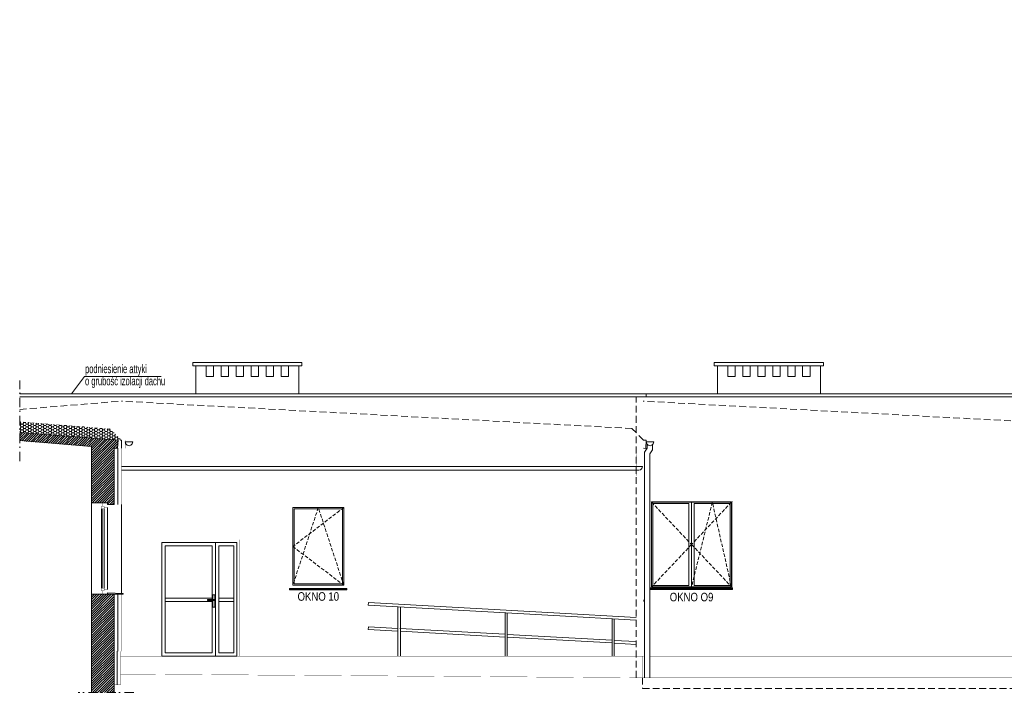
# Model space of a CAD drawing. Header units: millimetres. Extents: x 18880 to 99371, y -5529 to 27899.
# Tile 9 of 158: x 19043 to 20881, y 2279 to 3558. Entities that reach past the tile are written whole.
import ezdxf

# ---------------------------------------------------------------- set-up
doc = ezdxf.new("R2010")
doc.units = ezdxf.units.MM
doc.set_wipeout_variables(frame=1)
doc.linetypes.add('DASHED', pattern=[19.05, 12.7, -6.35])
doc.linetypes.add('Kropki i Kreski', pattern=[335.138881, 176.388884, -88.194442, 0, -70.555556])
for name, color, linetype, lineweight in [('AA_HATCH', 252, 'Continuous', 0), ('AA_IZOLACJA', 251, 'Continuous', 0), ('AA_OPIS', 2, 'Continuous', 0), ('AA_WIDOK', 254, 'Continuous', 0), ('AP wymiary', 40, 'Continuous', 0), ('K_SCIANY', 90, 'Continuous', 20)]:
    doc.layers.add(name, color=color, linetype=linetype, lineweight=lineweight)
doc.styles.add('1', font='ARIALN.TTF')
doc.styles.add('ARIAL', font='arial.ttf')
doc.styles.add('DIM07', font='romans.shx', dxfattribs={"width": 0.7})
doc.linetypes.add('STYROPIAN', pattern='A,0.000141,[1,styropian.shx,S=1,R=0,X=0,Y=0],-14.102004', length=14.102145)
doc.dimstyles.new('1_50', dxfattribs={"dimscale": 10, "dimtxt": 1.9, "dimasz": 0.005, "dimexe": 0, "dimexo": 0, "dimgap": 0.45, "dimtad": 1, "dimdec": 4, "dimrnd": 0.5, "dimdsep": 46, "dimtxsty": '1', "dimblk1": 'DIM01', "dimblk2": 'DIM01', "dimsah": 1, "dimcen": 2, "dimdle": 25, "dimse1": 1, "dimse2": 1, "dimclrd": 1, "dimclrt": 2, "dimadec": 0, "dimazin": 0, "dimtfac": 0.66665, "dimtdec": 4, "dimtix": 1, "dimtmove": 0, "dimatfit": 3, "dimldrblk": 'DIM01', "dimfxl": 0, "dimtolj": 1, "dimtzin": 0, "dimarcsym": 0})

# ---------------------------------------------------------------- blocks, each defined once
blk = doc.blocks.new('egbveg')
at = {"layer": 'AA_OPIS', "linetype": 'DASHED', "ltscale": 0.5}
for points in [[(-151, -2), (-76.5, -81), (-151, -160)], [(-2, -2), (-76.5, -81), (-2, -160), (-37.7, -2), (-76.5, -160)]]:
    blk.add_lwpolyline(points, dxfattribs=at)
at = {"layer": 'AA_WIDOK', "color": 255, "const_width": 0.3}
for points in [[(-153, -162), (-153, 0)], [(-153, 0), (0, 0)], [(0, 0), (0, -162)]]:
    blk.add_lwpolyline(points, dxfattribs=at)
at = {"layer": 'AA_WIDOK'}
for points in [[(-151, -160), (-151, -2)], [(-151, -2), (-2, -2)], [(-148.5, -157.5), (-148.5, -4.5)], [(-148.5, -4.5), (-81.5, -4.5)], [(-81.5, -4.5), (-81.5, -157.5)], [(-76.5, -2), (-76.5, -4.5)], [(-76.5, -4.5), (-76.5, -157.5)], [(-71.5, -157.5), (-71.5, -4.5)], [(-71.5, -4.5), (-4.5, -4.5)], [(-4.5, -4.5), (-4.5, -157.5)], [(-2, -2), (-2, -160)], [(-2, -160), (-151, -160)], [(-81.5, -157.5), (-148.5, -157.5)], [(-76.5, -157.5), (-76.5, -160)], [(-4.5, -157.5), (-71.5, -157.5)]]:
    blk.add_lwpolyline(points, dxfattribs=at)
at = {"layer": 'AA_WIDOK', "color": 4}
for points in [[(-153, -162), (-153, -162.8)], [(0, -162), (-153, -162)], [(-153, -162.8), (0, -162.8)], [(-153, -164.5), (-153, -162.8)], [(-153, -164.5), (0, -164.5)], [(-153, -165), (-153, -164.5)], [(-153, -165), (0, -165)], [(0, -162.8), (0, -162)], [(0, -164.5), (0, -162.8)], [(0, -165), (0, -164.5)]]:
    blk.add_lwpolyline(points, dxfattribs=at)
at = {"layer": 'AA_OPIS', "insert": (-76.5, -171.2), "char_height": 16, "width": 300, "attachment_point": 2, "style": 'ARIAL'}
blk.add_mtext('{\\W0.8;OKNO O9}', dxfattribs=at)
blk = doc.blocks.new('ukyk')
at = {"layer": 'AA_OPIS', "linetype": 'DASHED', "ltscale": 0.5}
blk.add_lwpolyline([(-6, -6), (-101, -78.8), (-6, -151), (-53.5, -6), (-101, -151)], dxfattribs=at)
at = {"layer": 'AA_WIDOK', "color": 255, "const_width": 0.3}
for points in [[(-107, 0), (0, 0)], [(-107, -157.5), (-107, 0)], [(0, 0), (0, -157.5)]]:
    blk.add_lwpolyline(points, dxfattribs=at)
at = {"layer": 'AA_WIDOK'}
for points in [[(-101, -151), (-101, -6)], [(-101, -6), (-6, -6)], [(-98.5, -8.5), (-98.5, -148.5)], [(-8.5, -8.5), (-98.5, -8.5)], [(-8.5, -148.5), (-8.5, -8.5)], [(-6, -6), (-6, -151)], [(-6, -151), (-101, -151)], [(-98.5, -148.5), (-8.5, -148.5)]]:
    blk.add_lwpolyline(points, dxfattribs=at)
at = {"layer": 'AA_WIDOK', "color": 4}
for points in [[(-107, -157.5), (-107, -158.3)], [(0, -157.5), (-107, -157.5)], [(-107, -158.3), (0, -158.3)], [(-107, -160), (-107, -158.3)], [(-107, -160), (0, -160)], [(0, -158.3), (0, -157.5)], [(0, -160), (0, -158.3)]]:
    blk.add_lwpolyline(points, dxfattribs=at)
at = {"layer": 'AA_OPIS', "insert": (-53.5, -164.1), "char_height": 16, "width": 300, "attachment_point": 2, "style": 'ARIAL'}
blk.add_mtext('{\\W0.8;OKNO 10}', dxfattribs=at)
blk = doc.blocks.new('DIM01')
at = {"color": 2}
blk.add_line((-106, -106), (106, 106), dxfattribs=at)
blk.add_line((0, -150), (0, 150))
blk = doc.blocks.new('*D761')
at = {"layer": 'AP wymiary', "color": 1, "lineweight": -2, "transparency": 16777216}
blk.add_line((19159.8, 8134.4), (20430.7, 8134.4), dxfattribs=at)
at = {"layer": 'Defpoints', "color": 0, "transparency": 16777216}
for p in [(20430.7, 8257.9), (20430.7, 8134.4), (19159.7, 0)]:
    blk.add_point(p, dxfattribs=at)
at = {"layer": 'AP wymiary', "color": 1, "lineweight": -2, "transparency": 16777216, "xscale": 0.05, "yscale": 0.05, "zscale": 0.05, "rotation": 180}
blk.add_blockref('DIM01', (19159.7, 8134.4), dxfattribs=at)
at = {"layer": 'AP wymiary', "color": 1, "lineweight": -2, "transparency": 16777216, "xscale": 0.05, "yscale": 0.05, "zscale": 0.05}
blk.add_blockref('DIM01', (20430.7, 8134.4), dxfattribs=at)
at = {"layer": 'AP wymiary', "color": 2, "transparency": 16777216, "insert": (19795.2, 8148.4), "char_height": 19, "attachment_point": 5, "style": '1'}
blk.add_mtext('\\A1;1271', dxfattribs=at)

msp = doc.modelspace()

# ---------------------------------------------------------------- hatches: boundary and pattern name
at = {"layer": 'AA_HATCH'}
h = msp.add_hatch(dxfattribs=at)
h.set_pattern_fill('HONEY', color=256)
h.set_pattern_definition([(0, (-9924.7698, -6010.2618), (4.7625, 2.74963064), [3.175, -6.35]), (120, (-9924.7698, -6010.2618), (-4.7625, 2.74963066), [3.175, -6.35]), (60, (-9924.7698, -6010.2618), (1e-08, 5.4992613), [-6.35, 3.175])])
h.paths.add_polyline_path([(19042.95629, 2806.4171), (19211.69382, 2793.13821), (19232.94051, 2771.89151), (19226.94051, 2771.89151), (19042.95629, 2786.37025)])
h = msp.add_hatch(dxfattribs=at)
h.set_pattern_fill('ANSI31', color=256)
h.set_pattern_definition([(45, (-9924.7698, -6031.241), (-2.24506403, 2.24506403), [])])
h.paths.add_polyline_path([(19176.94051, 2760.20447), (19042.95629, 2770.92321), (19042.95629, 2785.97113), (19226.94051, 2771.4924), (19225.74433, 2756.54017), (19218.94051, 2756.84447), (19218.94051, 2652.28121), (19206.94051, 2652.28121), (19206.94051, 2655.28121), (19176.94051, 2655.28121)])
h.paths.add_polyline_path([(19176.94051, 2301.08039), (19218.94051, 2301.08039), (19218.94051, 2484.28121), (19176.94051, 2484.28121)])

# ---------------------------------------------------------------- linework, layer by layer
at = {"layer": 'AA_IZOLACJA', "linetype": 'STYROPIAN'}
msp.add_lwpolyline([(19232.74433, 2756.93353), (19232.74433, 2771.89151)], dxfattribs=at)
at = {"layer": 'AA_IZOLACJA', "linetype": 'STYROPIAN', "ltscale": 1.4}
for points in [[(19225.94051, 2652.28121), (19225.94051, 2756.9243)], [(19225.94051, 2377.78121), (19225.94051, 2484.28121)]]:
    msp.add_lwpolyline(points, dxfattribs=at)
at = {"layer": 'AA_IZOLACJA', "linetype": 'STYROPIAN', "ltscale": 1.2}
msp.add_lwpolyline([(19224.94051, 2315.28121), (19224.94051, 2377.78121)], dxfattribs=at)
at = {"layer": 'AA_OPIS'}
msp.add_lwpolyline([(19139.54512, 2858.84359), (19163.7042, 2891.30655), (19306.95895, 2891.30655)], dxfattribs=at)
at = {"layer": 'AA_OPIS', "linetype": 'Kropki i Kreski', "ltscale": 0.1}
for points in [[(19042.95629, 2732.71432), (19042.95629, 2883.82021)], [(19255.94051, 2301.08039), (19151.94051, 2301.08039)]]:
    msp.add_lwpolyline(points, dxfattribs=at)
at = {"layer": 'AA_WIDOK'}
for points in [[(19569.92801, 2911.07348), (19569.92801, 2917.07348), (19365.92801, 2917.07348), (19365.92801, 2911.07348)], [(19404.92801, 2891.07348), (19404.92801, 2911.07348), (19390.92801, 2911.07348), (19390.92801, 2891.07348)], [(19432.92801, 2891.07348), (19432.92801, 2911.07348), (19418.92801, 2911.07348), (19418.92801, 2891.07348)], [(19460.92801, 2891.07348), (19460.92801, 2911.07348), (19446.92801, 2911.07348), (19446.92801, 2891.07348)], [(19488.92801, 2891.07348), (19488.92801, 2911.07348), (19474.92801, 2911.07348), (19474.92801, 2891.07348)], [(19516.92801, 2891.07348), (19516.92801, 2911.07348), (19502.92801, 2911.07348), (19502.92801, 2891.07348)], [(19544.92801, 2891.07348), (19544.92801, 2911.07348), (19530.92801, 2911.07348), (19530.92801, 2891.07348)], [(20543.92801, 2911.07348), (20543.92801, 2917.07348), (20339.92801, 2917.07348), (20339.92801, 2911.07348)], [(20378.92801, 2891.07348), (20378.92801, 2911.07348), (20364.92801, 2911.07348), (20364.92801, 2891.07348)], [(20406.92801, 2891.07348), (20406.92801, 2911.07348), (20392.92801, 2911.07348), (20392.92801, 2891.07348)], [(20434.92801, 2891.07348), (20434.92801, 2911.07348), (20420.92801, 2911.07348), (20420.92801, 2891.07348)], [(20462.92801, 2891.07348), (20462.92801, 2911.07348), (20448.92801, 2911.07348), (20448.92801, 2891.07348)], [(20490.92801, 2891.07348), (20490.92801, 2911.07348), (20476.92801, 2911.07348), (20476.92801, 2891.07348)], [(20518.92801, 2891.07348), (20518.92801, 2911.07348), (20504.92801, 2911.07348), (20504.92801, 2891.07348)], [(19308.44051, 2580.78121), (19408.44051, 2580.78121), (19408.44051, 2368.78121), (19308.44051, 2368.78121)], [(19314.44051, 2574.78121), (19402.44051, 2574.78121), (19402.44051, 2374.78121), (19314.44051, 2374.78121)], [(19408.44051, 2580.78121), (19448.44051, 2580.78121), (19448.44051, 2368.78121), (19408.44051, 2368.78121)], [(19414.44051, 2574.78121), (19442.44051, 2574.78121), (19442.44051, 2374.78121), (19414.44051, 2374.78121)], [(19403.44051, 2459.97926), (19407.44051, 2459.97926), (19407.44051, 2482.97926), (19403.44051, 2482.97926)], [(19402.44051, 2470.78121), (19314.44051, 2470.78121), (19314.44051, 2476.78121), (19402.44051, 2476.78121)], [(19442.44051, 2470.78121), (19414.44051, 2470.78121), (19414.44051, 2476.78121), (19442.44051, 2476.78121)]]:
    msp.add_lwpolyline(points, close=True, dxfattribs=at)
for points in [[(19371.92801, 2911.07348), (19371.92801, 2858.85609)], [(19563.92801, 2911.07348), (19563.92801, 2858.85609)], [(20345.92801, 2911.07348), (20345.92801, 2858.85609)], [(20537.92801, 2911.07348), (20537.92801, 2858.85609)], [(20207.94051, 2772.15558), (20212.94051, 2771.85558)], [(20212.04213, 2756.8825), (20212.94051, 2771.85558)], [(20207.94051, 2757.1286), (20212.04213, 2756.8825)], [(19176.94051, 2655.28121), (19176.94051, 2484.28121)], [(19232.94051, 2652.28121), (19232.94051, 2484.28121)], [(19448.44051, 2368.78121), (19448.44051, 2580.78121), (19308.44051, 2580.78121), (19308.44051, 2368.78121)], [(19693.94051, 2468.7464), (19693.6614, 2463.7542)], [(19693.94051, 2468.7464), (20040.0868, 2449.39382)], [(20209.77056, 2473.0564), (20207.94051, 2473.15231)], [(20209.77056, 2471.28121), (20207.94051, 2471.28121)], [(19693.6614, 2463.7542), (20040.0868, 2444.38601)], [(19749.1025, 2368.78121), (19749.1025, 2460.65456)], [(19754.1025, 2368.78121), (19754.1025, 2460.65456)], [(19949.1025, 2368.78121), (19949.1025, 2449.47282)], [(19953.1025, 2368.78121), (19953.1025, 2449.24919)], [(20040.0868, 2449.39382), (20193.94051, 2440.79206)], [(20040.0868, 2444.38601), (20193.94051, 2435.78425)], [(20149.1025, 2368.78121), (20149.1025, 2438.29109)], [(20153.1025, 2368.78121), (20153.1025, 2438.06745)], [(19693.94051, 2423.7464), (19693.6614, 2418.7542)], [(19693.6614, 2418.7542), (19749.1025, 2415.65456)], [(19693.94051, 2423.7464), (19749.1025, 2420.66237)], [(19752.5666, 2420.46869), (19949.1025, 2409.48063)], [(19754.1025, 2415.37502), (19949.1025, 2404.47282)], [(19953.1025, 2409.257), (20149.1025, 2398.2989)], [(19953.1025, 2404.24919), (20149.1025, 2393.29109)], [(20153.1025, 2398.07526), (20193.94051, 2395.79206)], [(20153.1025, 2393.06745), (20193.94051, 2390.78425)]]:
    msp.add_lwpolyline(points, dxfattribs=at)
at = {"layer": 'AA_WIDOK', "color": 4}
for points in [[(19042.95629, 2858.84359), (20212.94051, 2858.84359)], [(19042.95629, 2852.84359), (20212.94051, 2852.84359)], [(20212.94051, 2858.84359), (21186.94051, 2858.84359)], [(20212.94051, 2852.84359), (20212.94051, 2858.84359)], [(20212.94051, 2852.84359), (21186.94051, 2852.84359)], [(19239.94051, 2768.84359), (19240.87833, 2765.34359)], [(19246.94051, 2768.84359), (19239.94051, 2768.84359)], [(19240.87833, 2765.34359), (19243.44051, 2762.78141)], [(19243.44051, 2762.78141), (19246.94051, 2761.84359)], [(19253.94051, 2768.84359), (19246.94051, 2768.84359)], [(19246.94051, 2761.84359), (19250.44051, 2762.78141)], [(19250.44051, 2762.78141), (19253.00269, 2765.34359)], [(19253.00269, 2765.34359), (19253.94051, 2768.84359)], [(20214.77194, 2764.44998), (20214.77194, 2757.05936), (20209.74974, 2749.48759), (20209.74974, 2328.28121)], [(20212.94051, 2768.84359), (20213.87833, 2765.34359)], [(20219.94051, 2768.84359), (20212.94051, 2768.84359)], [(20213.87833, 2765.34359), (20216.44051, 2762.78141)], [(20216.44051, 2762.78141), (20219.94051, 2761.84359)], [(20224.77194, 2764.11284), (20224.77194, 2754.04442), (20219.74974, 2746.47265), (20219.74974, 2328.28121)], [(20226.94051, 2768.84359), (20219.94051, 2768.84359)], [(20219.94051, 2761.84359), (20223.44051, 2762.78141)], [(20223.44051, 2762.78141), (20226.00269, 2765.34359)], [(20226.00269, 2765.34359), (20226.94051, 2768.84359)], [(20219.7603, 2746.48857), (20219.7603, 2328.28121)], [(19232.94051, 2722.84359), (20205.7603, 2722.84359)], [(20205.7603, 2722.84359), (20204.82248, 2719.34359)], [(19232.94051, 2715.84359), (20198.7603, 2715.84359)], [(20202.2603, 2716.78141), (20198.7603, 2715.84359)], [(20204.82248, 2719.34359), (20202.2603, 2716.78141)]]:
    msp.add_lwpolyline(points, dxfattribs=at)
at = {"layer": 'AA_WIDOK', "const_width": 0.3}
for points in [[(19230.94051, 2368.78121), (20207.94051, 2368.78121), (20207.94051, 2852.84359)], [(19232.94051, 2745.54359), (20193.94051, 2745.54359)], [(19232.94051, 2742.02634), (20193.94051, 2742.02634)], [(20193.94051, 2745.54359), (20193.94051, 2722.84359)], [(20193.94051, 2705.84359), (19232.94051, 2705.84359)], [(20193.94051, 2705.84359), (20193.94051, 2715.84359)], [(20205.94051, 2328.28121), (20205.94051, 2368.78121)], [(21181.94051, 2368.78121), (20219.7603, 2368.78121)]]:
    msp.add_lwpolyline(points, dxfattribs=at)
at = {"layer": 'AA_WIDOK', "color": 8, "linetype": 'DASHED'}
for points in [[(20193.94051, 2328.36736), (20193.94051, 2852.84359)], [(19042.95629, 2829.6549), (19232.94051, 2845.00784)], [(20207.94051, 2772.15558), (20186.11593, 2793.98015), (19232.94051, 2845.00784)], [(21181.94051, 2772.15558), (21160.11593, 2793.98015), (20206.94051, 2845.00784)], [(20205.94051, 2328.28121), (20205.94051, 2308.28121), (21179.94051, 2308.28121), (21179.94051, 2328.27283)]]:
    msp.add_lwpolyline(points, dxfattribs=at)
at = {"layer": 'AA_WIDOK', "color": 9, "const_width": 0.3}
for points in [[(19211.69382, 2793.13821), (19042.95629, 2806.4171)], [(19232.94051, 2771.89151), (19211.69382, 2793.13821)], [(19225.74433, 2756.9243), (19239.74433, 2756.9243), (19239.74433, 2771.89151)], [(19226.94051, 2771.87652), (19239.74433, 2771.87652)], [(19218.94051, 2652.28121), (19232.94051, 2652.28121), (19232.94051, 2756.9243)], [(19218.94051, 2377.78121), (19232.94051, 2377.78121), (19232.94051, 2484.28121)]]:
    msp.add_lwpolyline(points, dxfattribs=at)
at = {"layer": 'AA_WIDOK', "color": 255, "const_width": 0.3}
msp.add_lwpolyline([(19302.94051, 2368.78121), (19302.94051, 2586.28121), (19453.94051, 2586.28121), (19453.94051, 2368.78121)], dxfattribs=at)
at = {"layer": 'AA_WIDOK'}
msp.add_lwpolyline([(19393.61984, 2472.78121), (19405.12991, 2472.78121, 1), (19405.12991, 2474.78121), (19393.61984, 2474.78121)], format="xyb", close=True, dxfattribs=at)
at = {"layer": 'AA_WIDOK', "color": 9}
msp.add_lwpolyline([(19230.94051, 2377.78121, 0.3, 0.3, 0), (19230.94051, 2315.28121, 0.3, 0.3, 0), (19218.94051, 2315.28121, 0, 0, 0)], format="xyseb", dxfattribs=at)
at = {"layer": 'AA_WIDOK', "color": 3, "const_width": 0.5}
for points in [[(19230.94051, 2335.28121), (20205.94051, 2328.28121)], [(20205.94051, 2328.28121), (22265.06928, 2328.28121)]]:
    msp.add_lwpolyline(points, dxfattribs=at)
at = {"layer": 'K_SCIANY'}
for points in [[(19226.94051, 2771.89151), (19042.95629, 2786.37025)], [(19226.94051, 2771.87652), (19042.95629, 2786.35526)], [(19042.95629, 2771.30734), (19176.94051, 2760.5886)], [(19176.94051, 2760.5886), (19176.94051, 2655.28121), (19206.94051, 2655.28121), (19206.94051, 2652.28121), (19218.94051, 2652.28121), (19218.94051, 2757.2286), (19225.74433, 2756.9243), (19226.94051, 2771.87652)], [(19176.94051, 2484.28121), (19176.94051, 2301.08039)], [(19218.94051, 2484.28121), (19176.94051, 2484.28121)], [(19218.94051, 2484.28121), (19176.94051, 2484.28121)], [(19218.94051, 2301.08039), (19218.94051, 2484.28121)]]:
    msp.add_lwpolyline(points, dxfattribs=at)
msp.add_lwpolyline([(19235.94051, 2484.28121), (19206.94051, 2484.28121), (19206.94051, 2486.78121), (19235.94051, 2485.99509)], close=True, dxfattribs=at)

# ---------------------------------------------------------------- block references
at = {"layer": 'AA_HATCH'}
for name, p in [('ukyk', (19653.94051, 2652.28121)), ('egbveg', (20373.94051, 2658.28121))]:
    msp.add_blockref(name, p, dxfattribs=at)

# ---------------------------------------------------------------- texts
at = {"layer": 'AA_OPIS', "insert": (19164.86746, 2869.84373), "char_height": 16, "width": 151.2593731, "attachment_point": 7, "line_spacing_factor": 0.85, "style": 'DIM07'}
msp.add_mtext('{\\fArial Narrow|b0|i0|c238|p34;podniesienie attyki\\Po grubość izolacji dachu}', dxfattribs=at)

# ---------------------------------------------------------------- next in the draw order: wipeouts: each hides what was drawn before it
at = {"color": 4}
msp.add_wipeout([(19195.44051, 2495.78121), (19200.44051, 2495.78121), (19200.44051, 2493.28121), (19206.94051, 2493.28121), (19206.94051, 2646.28121), (19200.44051, 2646.28121), (19200.44051, 2643.78121), (19195.44051, 2643.78121)], dxfattribs=at).dxf.layer = 'AA_WIDOK'

# ---------------------------------------------------------------- next in the draw order: linework, layer by layer
at = {"layer": 'AA_WIDOK', "color": 4, "const_width": 0.3}
for points in [[(19195.44051, 2648.78121), (19195.44051, 2643.78121)], [(19200.44051, 2648.78121), (19195.44051, 2648.78121)], [(19197.94051, 2655.28121), (19197.94051, 2648.78121)], [(19206.94051, 2655.28121), (19197.94051, 2655.28121)], [(19197.94051, 2648.78121), (19200.44051, 2648.78121)], [(19200.44051, 2648.78121), (19200.44051, 2646.28121)], [(19200.44051, 2643.78121), (19200.44051, 2648.78121)], [(19206.94051, 2646.28121), (19206.94051, 2655.28121)], [(19195.44051, 2643.78121), (19200.44051, 2643.78121)], [(19196.94051, 2643.78121), (19196.94051, 2495.78121)], [(19197.94051, 2643.78121), (19197.94051, 2495.78121)], [(19198.94051, 2643.78121), (19198.94051, 2495.78121)], [(19200.44051, 2646.28121), (19206.94051, 2646.28121)], [(19200.44051, 2495.78121), (19195.44051, 2495.78121)], [(19195.44051, 2495.78121), (19195.44051, 2490.78121)], [(19195.44051, 2490.78121), (19200.44051, 2490.78121)], [(19200.44051, 2490.78121), (19197.94051, 2490.78121)], [(19197.94051, 2490.78121), (19197.94051, 2484.28121)], [(19197.94051, 2484.28121), (19206.94051, 2484.28121)], [(19200.44051, 2490.78121), (19200.44051, 2495.78121)], [(19206.94051, 2493.28121), (19200.44051, 2493.28121)], [(19200.44051, 2493.28121), (19200.44051, 2490.78121)], [(19206.94051, 2484.28121), (19206.94051, 2493.28121)]]:
    msp.add_lwpolyline(points, dxfattribs=at)
at = {"layer": 'AA_WIDOK', "color": 4}
for points in [[(19195.44051, 2643.78121), (19195.44051, 2495.78121)], [(19195.44051, 2643.78121), (19195.44051, 2495.78121)], [(19200.44051, 2643.78121), (19200.44051, 2495.78121)], [(19206.94051, 2493.28121), (19206.94051, 2646.28121)]]:
    msp.add_lwpolyline(points, dxfattribs=at)

# ---------------------------------------------------------------- next in the draw order: dimensions: what is measured, and where the dimension line sits
at = {"layer": 'AP wymiary'}
dim = msp.add_linear_dim(base=(20430.74106, 8134.38466), p1=(19159.74106, 0), p2=(20430.74106, 8257.88776), dimstyle='1_50', dxfattribs=at)
dim.commit()
dim.dimension.update_dxf_attribs({"geometry": '*D761', "text_midpoint": (19795.24106, 8148.42354)})

doc.saveas('drawing.dxf')
